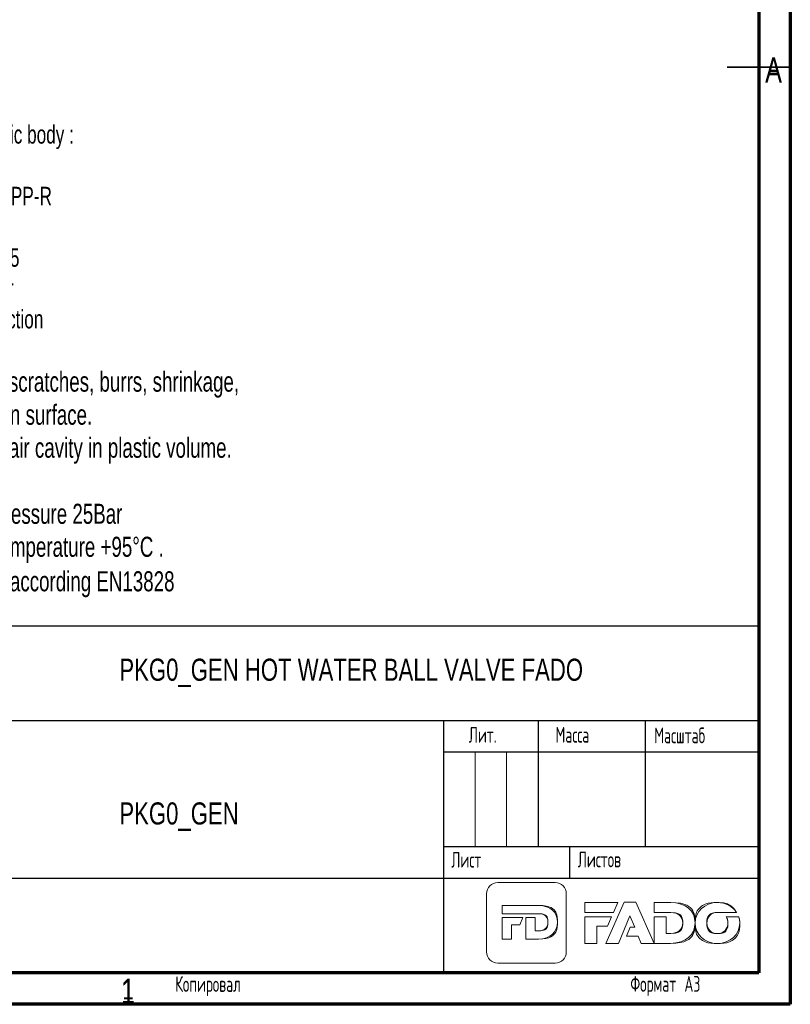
# Model space of a CAD drawing. Header units: millimetres. Extents: x 0 to 420, y 0 to 297.
# Tile 9 of 18: x 298 to 420, y 0 to 156. Entities that reach past the tile are written whole.
import ezdxf

# ---------------------------------------------------------------- set-up
doc = ezdxf.new("R2010")
doc.units = ezdxf.units.MM
doc.layers.add('ОСЕВЫЕ', color=7, linetype='Continuous')
doc.styles.add('SLDTEXTSTYLE0', font='TXT', dxfattribs={"width": 0.7})
doc.styles.add('SLDTEXTSTYLE1', font='TXT', dxfattribs={"width": 0.75})
doc.styles.add('SLDTEXTSTYLE2', font='TXT', dxfattribs={"width": 0.605, "bigfont": 'bigfont'})

# ---------------------------------------------------------------- blocks, each defined once
blk = doc.blocks.new('logo+banner')
at = {"color": 179, "linetype": 'Continuous', "lineweight": 18}
for p, q in [((1554, 1821), (251, 1821)), ((1554, 1821), (251, 1821)), ((0, 1568), (0, 253)), ((0, 1568), (0, 253)), ((1805, 253), (1805, 1568)), ((1805, 253), (1805, 1568)), ((2976, 1370), (2227, 1370)), ((2227, 1370), (2227, 1145)), ((2976, 1370), (2227, 1370)), ((2227, 1370), (2227, 1145)), ((3118, 1376), (2703, 446)), ((3118, 1376), (2703, 446)), ((2876, 1145), (2976, 1370)), ((2876, 1145), (2976, 1370)), ((3379, 1376), (3118, 1376)), ((3379, 1376), (3118, 1376)), ((3795, 446), (3379, 1376)), ((3795, 446), (3379, 1376)), ((4171, 1370), (3795, 1370)), ((3795, 1370), (3795, 1145)), ((4171, 1370), (3795, 1370)), ((3795, 1370), (3795, 1145)), ((355, 1118), (355, 1303)), ((355, 1303), (889, 1303)), ((355, 1118), (355, 1303)), ((355, 1303), (889, 1303)), ((1098, 1118), (355, 1118)), ((1098, 1118), (355, 1118)), ((889, 1303), (1180, 1303)), ((889, 1303), (1180, 1303)), ((1106, 1118), (1098, 1118)), ((1106, 1118), (1098, 1118)), ((1183, 1118), (1106, 1118)), ((1183, 1118), (1106, 1118)), ((2227, 1145), (2876, 1145)), ((2227, 1145), (2876, 1145)), ((3795, 1145), (4146, 1145)), ((3795, 1145), (4146, 1145)), ((4146, 1145), (4176, 1145)), ((4146, 1145), (4176, 1145)), ((5228, 1147), (5665, 1147)), ((5228, 1147), (5665, 1147)), ((355, 542), (355, 1032)), ((355, 1032), (824, 1032)), ((355, 542), (355, 1032)), ((355, 1032), (824, 1032)), ((824, 1032), (753, 866)), ((824, 1032), (753, 866)), ((889, 542), (889, 1032)), ((889, 1032), (1098, 1032)), ((889, 542), (889, 1032)), ((889, 1032), (1098, 1032)), ((1098, 1032), (1098, 729)), ((1098, 1032), (1098, 729)), ((2831, 1046), (2227, 1046)), ((2227, 1046), (2227, 446)), ((2831, 1046), (2227, 1046)), ((2227, 1046), (2227, 446)), ((2737, 835), (2831, 1046)), ((2737, 835), (2831, 1046)), ((2987, 446), (3247, 1073)), ((2987, 446), (3247, 1073)), ((3247, 1073), (3355, 810)), ((3247, 1073), (3355, 810)), ((4065, 1046), (3795, 1046)), ((3795, 1046), (3795, 446)), ((4065, 1046), (3795, 1046)), ((3795, 1046), (3795, 446)), ((4065, 673), (4065, 1046)), ((4065, 673), (4065, 1046)), ((5714, 1045), (5427, 1045)), ((5714, 1045), (5427, 1045)), ((753, 866), (564, 866)), ((564, 866), (564, 542)), ((753, 866), (564, 866)), ((564, 866), (564, 542)), ((1098, 729), (1183, 729)), ((1098, 729), (1183, 729)), ((2497, 446), (2497, 835)), ((2497, 835), (2737, 835)), ((2497, 446), (2497, 835)), ((2497, 835), (2737, 835)), ((3250, 810), (3168, 611)), ((3250, 810), (3168, 611)), ((3355, 810), (3250, 810)), ((3355, 810), (3250, 810)), ((4176, 673), (4065, 673)), ((4176, 673), (4065, 673)), ((564, 542), (355, 542)), ((564, 542), (355, 542)), ((1175, 542), (889, 542)), ((1175, 542), (889, 542)), ((2227, 446), (2497, 446)), ((2227, 446), (2497, 446)), ((2703, 446), (2987, 446)), ((2703, 446), (2987, 446)), ((3168, 611), (3434, 611)), ((3168, 611), (3434, 611)), ((3434, 611), (3505, 446)), ((3434, 611), (3505, 446)), ((3505, 446), (3795, 446)), ((3505, 446), (3795, 446)), ((3795, 446), (4166, 446)), ((3795, 446), (4166, 446)), ((251, 0), (1554, 0)), ((251, 0), (1554, 0))]:
    blk.add_line(p, q, dxfattribs=at)
for points in [[(251, 1821), (112, 1821), (0, 1707), (0, 1568)], [(251, 1821), (112, 1821), (0, 1707), (0, 1568)], [(1805, 1568), (1805, 1707), (1693, 1821), (1554, 1821)], [(1805, 1568), (1805, 1707), (1693, 1821), (1554, 1821)], [(4166, 446), (4517, 446), (4722, 644), (4722, 910), (4722, 1180), (4520, 1370), (4171, 1370)], [(4722, 910), (4722, 1180), (4520, 1370), (4171, 1370)], [(5230, 1370), (4940, 1370), (4722, 1163), (4722, 907)], [(5665, 1147), (5579, 1281), (5421, 1370), (5230, 1370), (4940, 1370), (4722, 1163), (4722, 907), (4722, 649), (4937, 444), (5228, 444), (5518, 444), (5735, 652), (5735, 907), (5735, 955), (5728, 1001), (5714, 1045)], [(5665, 1147), (5579, 1281), (5421, 1370), (5230, 1370)], [(1180, 1303), (1449, 1303), (1606, 1147), (1606, 925), (1606, 705), (1447, 542), (1175, 542)], [(1180, 1303), (1449, 1303), (1606, 1147), (1606, 925)], [(1183, 729), (1308, 729), (1391, 799), (1391, 924), (1391, 1046), (1308, 1118), (1183, 1118)], [(1391, 924), (1391, 1046), (1308, 1118), (1183, 1118)], [(4176, 1145), (4337, 1145), (4445, 1057), (4445, 909)], [(4176, 1145), (4337, 1145), (4445, 1057), (4445, 909), (4445, 758), (4337, 673), (4176, 673)], [(4990, 907), (4990, 1038), (5085, 1147), (5228, 1147)], [(5427, 1045), (5454, 1005), (5469, 957), (5469, 907), (5469, 776), (5374, 667), (5230, 667), (5088, 667), (4990, 779), (4990, 907), (4990, 1038), (5085, 1147), (5228, 1147)], [(1606, 925), (1606, 705), (1447, 542), (1175, 542)], [(1183, 729), (1308, 729), (1391, 799), (1391, 924)], [(4166, 446), (4517, 446), (4722, 644), (4722, 910)], [(4445, 909), (4445, 758), (4337, 673), (4176, 673)], [(4722, 907), (4722, 649), (4937, 444), (5228, 444)], [(5230, 667), (5088, 667), (4990, 779), (4990, 907)], [(5228, 444), (5518, 444), (5735, 652), (5735, 907)], [(5469, 907), (5469, 776), (5374, 667), (5230, 667)], [(5427, 1045), (5454, 1005), (5469, 957), (5469, 907)], [(5735, 907), (5735, 955), (5728, 1001), (5714, 1045)], [(0, 253), (0, 113), (112, 0), (251, 0)], [(0, 253), (0, 113), (112, 0), (251, 0)], [(1554, 0), (1693, 0), (1805, 113), (1805, 253)], [(1554, 0), (1693, 0), (1805, 113), (1805, 253)]]:
    blk.add_open_spline(points, degree=3, dxfattribs=at)
blk = doc.blocks.new('SW_NOTE_0')
at = {"color": 0, "linetype": 'Continuous', "lineweight": 0, "attachment_point": 1, "style": 'SLDTEXTSTYLE0'}
for s, insert, char_height in [('Marking on plastic body :', (0, 3.75), 2.9104), ('1. FADO logo', (0, -1.13), 2.9104), ('2. Material type: PP-R', (0, -6.01), 2.9104), ('3. SIze:', (0, -10.89), 2.91), ('4.Pressure :PN25', (0, -15.77), 2.9104), ('5. Cavity number', (0, -20.65), 2.9104), ('6. Date of production', (0, -25.53), 2.9104), ('Forbidden any scratches, burrs, shrinkage,', (0, -35.3), 3.175), ('injection gate on surface.', (0, -40.54), 3.175), ('Forbidden any air cavity in plastic volume.', (0, -45.77), 3.175), ('Max working pressure 25Bar', (0, -56.24), 3.175), ('Max working temperature +95°C .', (0, -61.47), 3.175), ('To be conform according EN13828', (0, -66.94), 3.175)]:
    blk.add_mtext(s, dxfattribs=dict(at, insert=insert, char_height=char_height))

msp = doc.modelspace()

# ---------------------------------------------------------------- linework, layer by layer
at = {"color": 7, "linetype": 'Continuous', "lineweight": 70}
for p, q in [((420, 297), (420, 0)), ((415, 292), (415, 5)), ((415, 5), (20, 5)), ((420, 0), (15, 0))]:
    msp.add_line(p, q, dxfattribs=at)
at = {"color": 7, "linetype": 'Continuous', "lineweight": 25}
for p, q in [((415, 5), (415, 292)), ((230, 60), (415, 60)), ((295, 45), (415, 45)), ((365, 45), (365, 5)), ((380, 45), (380, 25)), ((397, 45), (397, 25)), ((365, 40), (415, 40)), ((365, 25), (415, 25)), ((385, 25), (385, 20)), ((295, 20), (415, 20)), ((20, 5), (415, 5))]:
    msp.add_line(p, q, dxfattribs=at)
at = {"color": 7, "linetype": 'Continuous', "lineweight": 35}
msp.add_line((420.001, 148.5), (409.999, 148.5), dxfattribs=at)
at = {"color": 7, "linetype": 'Continuous', "lineweight": 18}
for p, q in [((370, 40), (370, 25)), ((375, 40), (375, 25))]:
    msp.add_line(p, q, dxfattribs=at)
at = {"layer": 'ОСЕВЫЕ', "lineweight": 18}
for p in [(420, 297), (0, 0)]:
    msp.add_line(p, (420, 0), dxfattribs=at)

# ---------------------------------------------------------------- block references
at = {"color": 7, "linetype": 'Continuous', "lineweight": 0}
msp.add_blockref('SW_NOTE_0', (276.243, 135.57), dxfattribs=at)
at = {"color": 7, "linetype": 'Continuous', "xscale": 0.007, "yscale": 0.007, "zscale": 0.007}
msp.add_blockref('logo+banner', (371.832, 6.5371), dxfattribs=at)

# ---------------------------------------------------------------- texts
at = {"color": 7, "linetype": 'Continuous', "lineweight": 0}
for s, insert, char_height, attachment_point, style in [('A', (417.3397, 150.0602), 3.9687, 2, 'SLDTEXTSTYLE1'), ('A', (417.3718, 150.019), 3.175, 2, 'SLDTEXTSTYLE1'), ('PKG0_GEN HOT WATER BALL VALVE FADO', (313.59, 54.7796), 3.5, 1, 'SLDTEXTSTYLE1'), ('Лит.', (369.0114, 43.9608), 2.5, 1, 'SLDTEXTSTYLE2'), ('Масса', (382.7638, 43.9608), 2.5, 1, 'SLDTEXTSTYLE2'), ('Масштаб', (398.4256, 43.8629), 2.5, 1, 'SLDTEXTSTYLE2'), ('PKG0_GEN', (313.59, 31.9995), 3.5, 1, 'SLDTEXTSTYLE1'), ('Лист', (366.2372, 24.1587), 2.5, 1, 'SLDTEXTSTYLE2'), ('Листов', (386.2978, 24.2045), 2.5, 1, 'SLDTEXTSTYLE2'), ('1', (314.96, 4.0602), 3.9687, 2, 'SLDTEXTSTYLE1'), ('1', (314.968, 3.943), 3.175, 2, 'SLDTEXTSTYLE1'), ('Копировал', (322.46, 4.4683), 2.5, 1, 'SLDTEXTSTYLE2'), ('Формат А3', (394.6346, 4.4833), 2.5, 1, 'SLDTEXTSTYLE2')]:
    msp.add_mtext(s, dxfattribs=dict(at, insert=insert, char_height=char_height, attachment_point=attachment_point, style=style))

doc.saveas('drawing.dxf')
